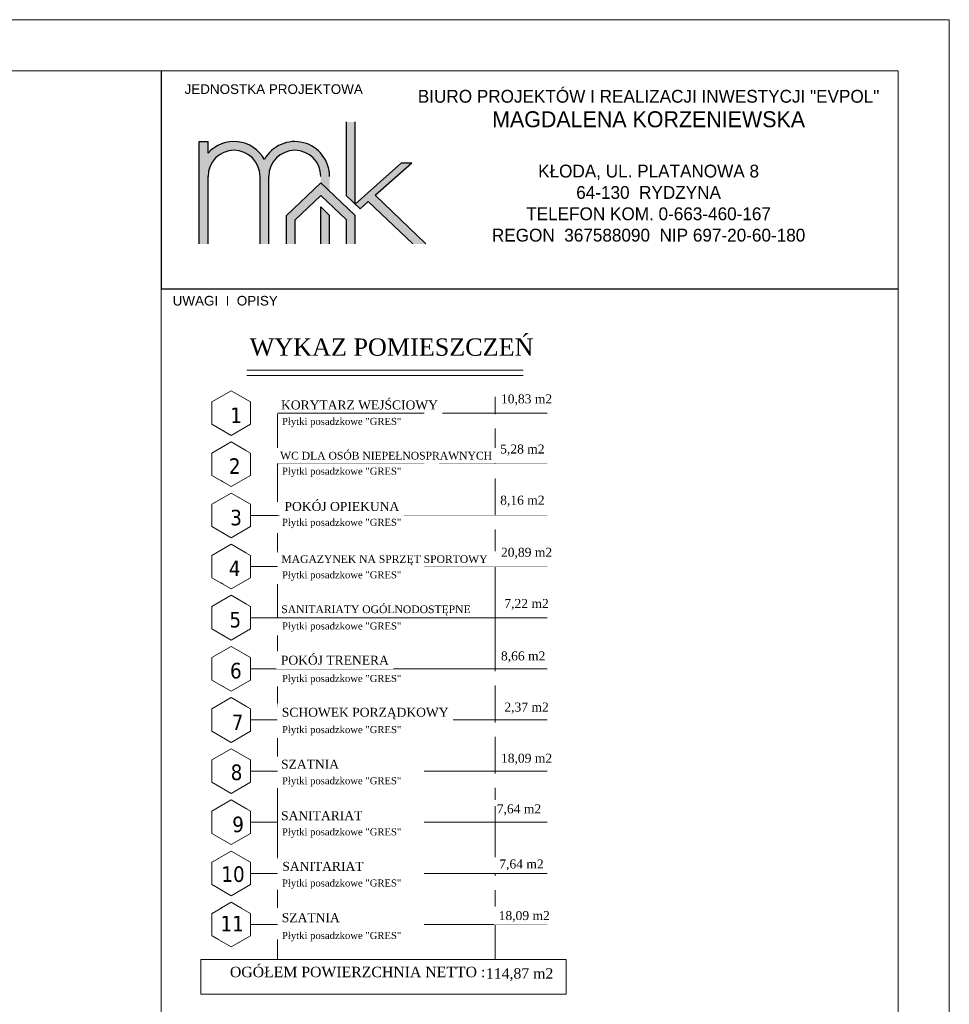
# Model space of a CAD drawing. Header units: millimetres. Extents: x 76855 to 99678, y -15103 to -11972.
# Tile 17 of 28: x 79604 to 81055, y -13538 to -12002. Entities that reach past the tile are written whole.
import ezdxf

# ---------------------------------------------------------------- set-up
doc = ezdxf.new("R2010")
doc.units = ezdxf.units.MM
doc.header["$LTSCALE"] = 100
doc.header["$MEASUREMENT"] = 0
doc.layers.add('! OPISY', color=4, linetype='Continuous')
doc.layers.add('Warstwa4', color=4, linetype='Continuous')
doc.layers.add('!OPSY', color=142, linetype='Continuous', lineweight=18)
doc.layers.add('Wentyl', color=4, linetype='Continuous', lineweight=18)
doc.styles.add('styl2', font='TIMES.TTF', dxfattribs={"height": 150})
doc.styles.add('styl3', font='txt.shx', dxfattribs={"height": 100})
doc.styles.add('styl4', font='TIMES.TTF', dxfattribs={"height": 100})
doc.styles.add('style4', font='TIMES.TTF', dxfattribs={"height": 15})

msp = doc.modelspace()

# ---------------------------------------------------------------- hatches: boundary and pattern name
h = msp.add_hatch(color=256)
h.paths.add_polyline_path([(79884.7, -12351.836), (79884.7, -12192.033), (79898.358, -12192.033), (79898.358, -12210.304, -0.51719898), (79986.412, -12219.948, -0.77390695), (80088.124, -12246.304), (80088.124, -12269.354), (80074.466, -12256.282), (80074.466, -12246.304, 1), (79993.241, -12246.304), (79993.241, -12351.836), (79979.583, -12351.836), (79979.583, -12246.304, 1), (79898.358, -12246.304), (79898.358, -12351.836)])
h.paths.add_polyline_path([(80135.638, -12296.801), (80148.436, -12285.417), (80217.834, -12351.836), (80238.53, -12351.836), (80159.162, -12275.875), (80216.274, -12225.072), (80200.573, -12225.072), (80128.075, -12289.563)])
h.paths.add_polyline_path([(80114.416, -12161.356), (80114.416, -12276.491), (80128.075, -12289.563), (80128.075, -12161.356)])
h.paths.add_polyline_path([(80074.466, -12351.836), (80074.466, -12294.118), (80088.124, -12307.19), (80088.124, -12351.836)])
h = msp.add_hatch(color=256)
h.paths.add_polyline_path([(79884.7, -12351.836), (79884.7, -12192.033), (79898.358, -12192.033), (79898.358, -12210.304, -0.51719898), (79986.412, -12219.948, -0.77390695), (80088.124, -12246.304), (80088.124, -12269.354), (80074.466, -12256.282), (80074.466, -12246.304, 1), (79993.241, -12246.304), (79993.241, -12351.836), (79979.583, -12351.836), (79979.583, -12246.304, 1), (79898.358, -12246.304), (79898.358, -12351.836)])
h.paths.add_polyline_path([(80135.638, -12296.801), (80148.436, -12285.417), (80217.834, -12351.836), (80238.53, -12351.836), (80159.162, -12275.875), (80216.274, -12225.072), (80200.573, -12225.072), (80128.075, -12289.563)])
h.paths.add_polyline_path([(80114.416, -12161.356), (80114.416, -12276.491), (80128.075, -12289.563), (80128.075, -12161.356)])
h.paths.add_polyline_path([(80074.466, -12351.836), (80074.466, -12294.118), (80088.124, -12307.19), (80088.124, -12351.836)])
h = msp.add_hatch(color=256)
h.paths.add_polyline_path([(79884.7, -12351.836), (79884.7, -12192.033), (79898.358, -12192.033), (79898.358, -12210.304, -0.51719898), (79986.412, -12219.948, -0.77390695), (80088.124, -12246.304), (80088.124, -12269.354), (80074.466, -12256.282), (80074.466, -12246.304, 1), (79993.241, -12246.304), (79993.241, -12351.836), (79979.583, -12351.836), (79979.583, -12246.304, 1), (79898.358, -12246.304), (79898.358, -12351.836)])
h.paths.add_polyline_path([(80135.638, -12296.801), (80148.436, -12285.417), (80217.834, -12351.836), (80238.53, -12351.836), (80159.162, -12275.875), (80216.274, -12225.072), (80200.573, -12225.072), (80128.075, -12289.563)])
h.paths.add_polyline_path([(80114.416, -12161.356), (80114.416, -12276.491), (80128.075, -12289.563), (80128.075, -12161.356)])
h.paths.add_polyline_path([(80074.466, -12351.836), (80074.466, -12294.118), (80088.124, -12307.19), (80088.124, -12351.836)])
h = msp.add_hatch(color=256)
h.paths.add_polyline_path([(79884.7, -12351.836), (79884.7, -12192.033), (79898.358, -12192.033), (79898.358, -12210.304, -0.51719898), (79986.412, -12219.948, -0.77390695), (80088.124, -12246.304), (80088.124, -12269.354), (80074.466, -12256.282), (80074.466, -12246.304, 1), (79993.241, -12246.304), (79993.241, -12351.836), (79979.583, -12351.836), (79979.583, -12246.304, 1), (79898.358, -12246.304), (79898.358, -12351.836)])
h.paths.add_polyline_path([(80135.638, -12296.801), (80148.436, -12285.417), (80217.834, -12351.836), (80238.53, -12351.836), (80159.162, -12275.875), (80216.274, -12225.072), (80200.573, -12225.072), (80128.075, -12289.563)])
h.paths.add_polyline_path([(80114.416, -12161.356), (80114.416, -12276.491), (80128.075, -12289.563), (80128.075, -12161.356)])
h.paths.add_polyline_path([(80074.466, -12351.836), (80074.466, -12294.118), (80088.124, -12307.19), (80088.124, -12351.836)])
msp.add_hatch(color=132).paths.add_polyline_path([(80020.856, -12351.836), (80020.856, -12307.59), (80074.466, -12256.282), (80088.124, -12269.354), (80128.075, -12307.59), (80128.075, -12351.836), (80114.416, -12351.836), (80114.416, -12314.326), (80074.466, -12276.091), (80034.515, -12314.326), (80034.515, -12351.836)])
msp.add_hatch(color=132).paths.add_polyline_path([(80020.856, -12351.836), (80020.856, -12307.59), (80074.466, -12256.282), (80088.124, -12269.354), (80128.075, -12307.59), (80128.075, -12351.836), (80114.416, -12351.836), (80114.416, -12314.326), (80074.466, -12276.091), (80034.515, -12314.326), (80034.515, -12351.836)])
msp.add_hatch(color=132).paths.add_polyline_path([(80020.856, -12351.836), (80020.856, -12307.59), (80074.466, -12256.282), (80088.124, -12269.354), (80128.075, -12307.59), (80128.075, -12351.836), (80114.416, -12351.836), (80114.416, -12314.326), (80074.466, -12276.091), (80034.515, -12314.326), (80034.515, -12351.836)])
msp.add_hatch(color=132).paths.add_polyline_path([(80020.856, -12351.836), (80020.856, -12307.59), (80074.466, -12256.282), (80088.124, -12269.354), (80128.075, -12307.59), (80128.075, -12351.836), (80114.416, -12351.836), (80114.416, -12314.326), (80074.466, -12276.091), (80034.515, -12314.326), (80034.515, -12351.836)])

# ---------------------------------------------------------------- linework, layer by layer
at = {"layer": '!OPSY'}
for p, q in [((79959.031, -12548.741), (80390.156, -12548.741)), ((79959.031, -12556.841), (80390.156, -12556.841)), ((80346.605, -12590.59), (80346.605, -12645.19)), ((79964.603, -12615.79), (80006.603, -12615.79)), ((80235.618, -12615.79), (80286.018, -12615.79)), ((80346.605, -12615.79), (80286.018, -12615.79)), ((80346.605, -12615.79), (80427.878, -12615.79)), ((80346.605, -12645.19), (80346.605, -12670.39)), ((80346.605, -12670.39), (80346.605, -12724.99)), ((80346.605, -12670.39), (80346.605, -12724.99)), ((80346.605, -12670.39), (80346.605, -12724.99)), ((79964.603, -12695.59), (80006.603, -12695.59)), ((80235.618, -12695.59), (80286.018, -12695.59)), ((80346.605, -12695.59), (80286.018, -12695.59)), ((80346.605, -12695.59), (80427.878, -12695.59)), ((80006.603, -12775.39), (80006.603, -12750.19)), ((80006.603, -12775.39), (80006.603, -12829.99)), ((80346.605, -12775.39), (80286.018, -12775.39)), ((80346.605, -12775.39), (80427.878, -12775.39)), ((80006.603, -12909.79), (80006.603, -12964.39)), ((80006.603, -12934.99), (80006.603, -12989.59)), ((80006.603, -12934.99), (80006.603, -12976.99)), ((80006.603, -12989.59), (80006.603, -13044.19)), ((80006.603, -13014.79), (80006.603, -12989.59)), ((80346.605, -12989.59), (80346.605, -13044.19)), ((80346.605, -12989.59), (80346.605, -13044.19)), ((80346.605, -12989.59), (80346.605, -13044.19)), ((80346.605, -12989.59), (80346.605, -13044.19)), ((80006.603, -13014.79), (80006.603, -13056.79)), ((80006.603, -13014.79), (80006.603, -13069.39)), ((80346.605, -13014.79), (80286.018, -13014.79)), ((80346.605, -13014.79), (80346.605, -13069.39)), ((80346.605, -13014.79), (80346.605, -13056.79)), ((80346.605, -13014.79), (80427.878, -13014.79)), ((80006.603, -13069.39), (80006.603, -13123.99)), ((80006.603, -13094.59), (80006.603, -13069.39)), ((80346.605, -13069.39), (80346.605, -13123.99)), ((80346.605, -13069.39), (80346.605, -13123.99)), ((80346.605, -13069.39), (80346.605, -13123.99)), ((80346.605, -13069.39), (80346.605, -13123.99)), ((80006.603, -13094.59), (80235.618, -13094.59)), ((80006.603, -13094.59), (80006.603, -13136.59)), ((80346.605, -13094.59), (80286.018, -13094.59)), ((80346.605, -13094.59), (80346.605, -13136.59)), ((80346.605, -13094.59), (80346.605, -13149.19)), ((80346.605, -13094.59), (80427.878, -13094.59)), ((80346.605, -13149.19), (80346.605, -13174.39)), ((80346.605, -13149.19), (80346.605, -13174.39)), ((80006.603, -13174.39), (80235.618, -13174.39)), ((80346.605, -13174.39), (80286.018, -13174.39)), ((80346.605, -13174.39), (80346.605, -13228.99)), ((80346.605, -13174.39), (80427.878, -13174.39)), ((80006.603, -13228.99), (80006.603, -13283.59)), ((80006.603, -13254.19), (80006.603, -13296.19)), ((80006.603, -13254.19), (80006.603, -13308.79)), ((80006.603, -13333.99), (80006.603, -13308.79)), ((80006.603, -13308.79), (80006.603, -13363.39)), ((80346.605, -13308.79), (80346.605, -13363.39)), ((80346.605, -13308.79), (80346.605, -13363.39)), ((80346.605, -13308.79), (80346.605, -13363.39)), ((80346.605, -13308.79), (80346.605, -13363.39)), ((80006.603, -13333.99), (80006.603, -13375.99)), ((80346.605, -13333.99), (80346.605, -13375.99)), ((80346.605, -13333.99), (80346.605, -13388.59)), ((80006.603, -13522.187), (80006.603, -13522.453))]:
    msp.add_line(p, q, dxfattribs=at)
msp.add_lwpolyline([(79887.376, -13468.39), (80457.372, -13468.39), (80457.372, -13522.187), (79887.376, -13522.187)], close=True, dxfattribs=at)
for p, q in [((80114.416, -12276.491), (80114.416, -12161.356)), ((80114.416, -12276.491), (80114.416, -12161.356)), ((80114.416, -12276.491), (80114.416, -12161.356)), ((80114.416, -12276.491), (80114.416, -12161.356)), ((80128.075, -12289.563), (80128.075, -12161.356)), ((80128.075, -12289.563), (80128.075, -12161.356)), ((80128.075, -12289.563), (80128.075, -12161.356)), ((80128.075, -12289.563), (80128.075, -12161.356)), ((79884.7, -12351.836), (79884.7, -12192.033)), ((79884.7, -12192.033), (79898.358, -12192.033)), ((79884.7, -12351.836), (79884.7, -12192.033)), ((79884.7, -12192.033), (79898.358, -12192.033)), ((79884.7, -12192.033), (79898.358, -12192.033)), ((79884.7, -12351.836), (79884.7, -12192.033)), ((79884.7, -12192.033), (79898.358, -12192.033)), ((79884.7, -12351.836), (79884.7, -12192.033)), ((79898.358, -12210.304), (79898.358, -12192.033)), ((79898.358, -12210.304), (79898.358, -12192.033)), ((79898.358, -12210.304), (79898.358, -12192.033)), ((79898.358, -12210.304), (79898.358, -12192.033)), ((80128.075, -12289.563), (80200.573, -12225.072)), ((80128.075, -12289.563), (80200.573, -12225.072)), ((80128.075, -12289.563), (80200.573, -12225.072)), ((80128.075, -12289.563), (80200.573, -12225.072)), ((80159.162, -12275.875), (80216.274, -12225.072)), ((80159.162, -12275.875), (80216.274, -12225.072)), ((80159.162, -12275.875), (80216.274, -12225.072)), ((80159.162, -12275.875), (80216.274, -12225.072)), ((80200.573, -12225.072), (80216.274, -12225.072)), ((80200.573, -12225.072), (80216.274, -12225.072)), ((80200.573, -12225.072), (80216.274, -12225.072)), ((80200.573, -12225.072), (80216.274, -12225.072)), ((79898.358, -12351.836), (79898.358, -12246.304)), ((79898.358, -12351.836), (79898.358, -12246.304)), ((79898.358, -12351.836), (79898.358, -12246.304)), ((79898.358, -12351.836), (79898.358, -12246.304)), ((79979.583, -12351.836), (79979.583, -12246.304)), ((79979.583, -12351.836), (79979.583, -12246.304)), ((79979.583, -12351.836), (79979.583, -12246.304)), ((79979.583, -12351.836), (79979.583, -12246.304)), ((79993.241, -12351.836), (79993.241, -12246.304)), ((79993.241, -12351.836), (79993.241, -12246.304)), ((79993.241, -12351.836), (79993.241, -12246.304)), ((79993.241, -12351.836), (79993.241, -12246.304)), ((80114.416, -12276.491), (80135.638, -12296.801)), ((80114.416, -12276.491), (80135.638, -12296.801)), ((80114.416, -12276.491), (80135.638, -12296.801)), ((80114.416, -12276.491), (80135.638, -12296.801)), ((80135.638, -12296.801), (80148.436, -12285.417)), ((80135.638, -12296.801), (80148.436, -12285.417)), ((80135.638, -12296.801), (80148.436, -12285.417)), ((80135.638, -12296.801), (80148.436, -12285.417)), ((80148.436, -12285.417), (80217.834, -12351.836)), ((80148.436, -12285.417), (80217.834, -12351.836)), ((80148.436, -12285.417), (80217.834, -12351.836)), ((80148.436, -12285.417), (80217.834, -12351.836)), ((80159.162, -12275.875), (80238.53, -12351.836)), ((80159.162, -12275.875), (80238.53, -12351.836)), ((80159.162, -12275.875), (80238.53, -12351.836)), ((80159.162, -12275.875), (80238.53, -12351.836)), ((80074.466, -12351.836), (80074.466, -12294.118)), ((80074.466, -12294.118), (80088.124, -12307.19)), ((80074.466, -12351.836), (80074.466, -12294.118)), ((80074.466, -12294.118), (80088.124, -12307.19)), ((80074.466, -12294.118), (80088.124, -12307.19)), ((80074.466, -12351.836), (80074.466, -12294.118)), ((80074.466, -12294.118), (80088.124, -12307.19)), ((80074.466, -12351.836), (80074.466, -12294.118)), ((80088.124, -12351.836), (80088.124, -12307.19)), ((80088.124, -12351.836), (80088.124, -12307.19)), ((80088.124, -12351.836), (80088.124, -12307.19)), ((80088.124, -12351.836), (80088.124, -12307.19))]:
    msp.add_line(p, q)
at = {"color": 132}
for p, q in [((80074.466, -12256.282), (80020.856, -12307.59)), ((80074.466, -12256.282), (80020.856, -12307.59)), ((80074.466, -12256.282), (80020.856, -12307.59)), ((80074.466, -12256.282), (80020.856, -12307.59)), ((80074.466, -12256.282), (80128.075, -12307.59)), ((80074.466, -12256.282), (80128.075, -12307.59)), ((80074.466, -12256.282), (80128.075, -12307.59)), ((80074.466, -12256.282), (80128.075, -12307.59)), ((80074.466, -12276.091), (80034.515, -12314.326)), ((80074.466, -12276.091), (80034.515, -12314.326)), ((80074.466, -12276.091), (80034.515, -12314.326)), ((80074.466, -12276.091), (80034.515, -12314.326)), ((80074.466, -12276.091), (80114.416, -12314.326)), ((80074.466, -12276.091), (80114.416, -12314.326)), ((80074.466, -12276.091), (80114.416, -12314.326)), ((80074.466, -12276.091), (80114.416, -12314.326)), ((80020.856, -12351.836), (80020.856, -12307.59)), ((80020.856, -12351.836), (80020.856, -12307.59)), ((80020.856, -12351.836), (80020.856, -12307.59)), ((80020.856, -12351.836), (80020.856, -12307.59)), ((80034.515, -12351.836), (80034.515, -12314.326)), ((80034.515, -12351.836), (80034.515, -12314.326)), ((80034.515, -12351.836), (80034.515, -12314.326)), ((80034.515, -12351.836), (80034.515, -12314.326)), ((80114.416, -12351.836), (80114.416, -12314.326)), ((80114.416, -12351.836), (80114.416, -12314.326)), ((80114.416, -12351.836), (80114.416, -12314.326)), ((80114.416, -12351.836), (80114.416, -12314.326)), ((80128.075, -12351.836), (80128.075, -12307.59)), ((80128.075, -12351.836), (80128.075, -12307.59)), ((80128.075, -12351.836), (80128.075, -12307.59)), ((80128.075, -12351.836), (80128.075, -12307.59))]:
    msp.add_line(p, q, dxfattribs=at)
for centre, radius, start, end in [((79938.971, -12246.304), 54.271, 29.053853, 138.445689), ((79938.971, -12246.304), 54.271, 29.053853, 138.445689), ((79938.971, -12246.304), 54.271, 29.053853, 138.445689), ((79938.971, -12246.304), 54.271, 29.053853, 138.445689), ((80033.853, -12246.304), 54.271, 0, 150.946147), ((80033.853, -12246.304), 54.271, 0, 150.946147), ((80033.853, -12246.304), 54.271, 0, 150.946147), ((80033.853, -12246.304), 54.271, 0, 150.946147), ((79938.971, -12246.304), 40.612, 0, 180), ((79938.971, -12246.304), 40.612, 0, 180), ((79938.971, -12246.304), 40.612, 0, 180), ((79938.971, -12246.304), 40.612, 0, 180), ((80033.853, -12246.304), 40.612, 0, 180), ((80033.853, -12246.304), 40.612, 0, 180), ((80033.853, -12246.304), 40.612, 0, 180), ((80033.853, -12246.304), 40.612, 0, 180)]:
    msp.add_arc(centre, radius, start, end)
at = {"layer": 'Warstwa4'}
for p, q in [((79825.458, -12081.768), (79825.458, -12421.768)), ((79825.458, -12081.768), (79825.458, -12421.768)), ((79825.458, -12081.768), (79825.458, -12421.768)), ((79825.458, -12081.768), (79825.458, -12421.768)), ((79825.458, -12421.768), (80975.458, -12421.768)), ((79825.458, -12421.768), (80975.458, -12421.768)), ((79825.458, -12421.768), (80975.458, -12421.768)), ((79825.458, -12421.768), (80975.458, -12421.768)), ((79825.458, -12421.768), (80975.458, -12421.768)), ((79825.458, -12421.768), (80975.458, -12421.768))]:
    msp.add_line(p, q, dxfattribs=at)
at = {"layer": 'Wentyl'}
msp.add_line((81055.458, -14971.874), (81055.458, -12001.874), dxfattribs=at)
for points in [[(76855.458, -14971.874), (81055.458, -14971.874), (81055.458, -12001.874), (76855.458, -12001.874)], [(77085.458, -12081.874), (80975.458, -12081.874), (80975.458, -14891.874), (77085.458, -14891.874)], [(79825.458, -14291.874), (80975.458, -14291.874), (80975.458, -12081.768), (79825.458, -12081.768)]]:
    msp.add_lwpolyline(points, close=True, dxfattribs=at)

# ---------------------------------------------------------------- texts
at = {"layer": '! OPISY', "insert": (79861.775, -12102.733), "char_height": 15, "width": 470.4602, "attachment_point": 1, "style": 'styl3'}
msp.add_mtext('{\\fArial CE|b0|i0|c238|p34;JEDNOSTKA PROJEKTOWA}', dxfattribs=at)
msp.add_mtext('{\\fArial CE|b0|i0|c238|p34;JEDNOSTKA PROJEKTOWA}', dxfattribs=at)
msp.add_mtext('{\\fArial CE|b0|i0|c238|p34;JEDNOSTKA PROJEKTOWA}', dxfattribs=at)
msp.add_mtext('{\\fArial CE|b0|i0|c238|p34;JEDNOSTKA PROJEKTOWA}', dxfattribs=at)
at = {"layer": '! OPISY', "insert": (80087.583, -12111.387), "char_height": 25, "width": 996.9537, "attachment_point": 1}
msp.add_mtext('\\pxqc;{\\fEras Light ITC|b0|i0|c0|p34;\\H0.8x;BIURO PROJEKTÓW I REALIZACJI INWESTYCJI "EVPOL"\\P\\fEras Medium ITC|b0|i0|c0|p34;\\H1.25x;MAGDALENA KORZENIEWSKA\\P\\fEras Light ITC|b1|i0|c0|p34;\\P\\fEras Light ITC|b0|i0|c0|p34;\\H0.8x;KŁODA, UL. PLATANOWA 8\\P64-130  RYDZYNA\\PTELEFON KOM. 0-663-460-167\\PREGON  367588090  NIP 697-20-60-180}', dxfattribs=at)
msp.add_mtext('\\pxqc;{\\fEras Light ITC|b0|i0|c0|p34;\\H0.8x;BIURO PROJEKTÓW I REALIZACJI INWESTYCJI "EVPOL"\\P\\fEras Medium ITC|b0|i0|c0|p34;\\H1.25x;MAGDALENA KORZENIEWSKA\\P\\fEras Light ITC|b1|i0|c0|p34;\\P\\fEras Light ITC|b0|i0|c0|p34;\\H0.8x;KŁODA, UL. PLATANOWA 8\\P64-130  RYDZYNA\\PTELEFON KOM. 0-663-460-167\\PREGON  367588090  NIP 697-20-60-180}', dxfattribs=at)
msp.add_mtext('\\pxqc;{\\fEras Light ITC|b0|i0|c0|p34;\\H0.8x;BIURO PROJEKTÓW I REALIZACJI INWESTYCJI "EVPOL"\\P\\fEras Medium ITC|b0|i0|c0|p34;\\H1.25x;MAGDALENA KORZENIEWSKA\\P\\fEras Light ITC|b1|i0|c0|p34;\\P\\fEras Light ITC|b0|i0|c0|p34;\\H0.8x;KŁODA, UL. PLATANOWA 8\\P64-130  RYDZYNA\\PTELEFON KOM. 0-663-460-167\\PREGON  367588090  NIP 697-20-60-180}', dxfattribs=at)
msp.add_mtext('\\pxqc;{\\fEras Light ITC|b0|i0|c0|p34;\\H0.8x;BIURO PROJEKTÓW I REALIZACJI INWESTYCJI "EVPOL"\\P\\fEras Medium ITC|b0|i0|c0|p34;\\H1.25x;MAGDALENA KORZENIEWSKA\\P\\fEras Light ITC|b1|i0|c0|p34;\\P\\fEras Light ITC|b0|i0|c0|p34;\\H0.8x;KŁODA, UL. PLATANOWA 8\\P64-130  RYDZYNA\\PTELEFON KOM. 0-663-460-167\\PREGON  367588090  NIP 697-20-60-180}', dxfattribs=at)
at = {"layer": '!OPSY', "insert": (79963.429, -12499.193), "char_height": 27, "width": 1079.12115, "attachment_point": 1, "style": 'styl2'}
msp.add_mtext('{\\fTimes New Roman|b0|i0|c238|p18;WYKAZ POMIESZCZEŃ }', dxfattribs=at)
at = {"layer": '!OPSY', "char_height": 16.29936, "attachment_point": 4, "style": 'style4'}
for s, insert in [('{\\fTimes New Roman|b0|i0|c238|p18;OGÓŁEM POWIERZCHNIA NETTO :}', (79932.555, -13487.997)), ('{\\fTimes New Roman|b0|i0|c238|p18;114,87 m2}', (80332.019, -13492.068))]:
    msp.add_mtext(s, dxfattribs=dict(at, insert=insert))
at = {"layer": 'Warstwa4', "insert": (79843.205, -12432.87), "char_height": 15, "width": 470.4602, "attachment_point": 1, "style": 'styl3'}
msp.add_mtext('{\\fArial|b0|i0|c238|p34;UWAGI  I  OPISY}', dxfattribs=at)

# ---------------------------------------------------------------- next in the draw order: texts
at = {"layer": '!OPSY', "char_height": 14, "attachment_point": 4, "style": 'style4', "bg_fill": 2}
for s, insert in [('{\\fTimes New Roman|b0|i0|c238|p18;10,83 m2}', (80355.644, -12595.189)), ('{\\fTimes New Roman|b0|i0|c238|p18;20,89 m2}', (80355.644, -12834.589)), ('{\\fTimes New Roman|b0|i0|c238|p18; 2,37 m2}', (80355.644, -13076.089)), ('{\\fTimes New Roman|b0|i0|c238|p18;SZATNIA}', (80012.418, -13163.715)), ('{\\fTimes New Roman|b0|i0|c238|p18;18,09 m2}', (80355.644, -13155.889))]:
    msp.add_mtext(s, dxfattribs=dict(at, insert=insert))
at = {"layer": '!OPSY', "attachment_point": 1, "bg_fill": 2}
for s, insert, char_height, width, style in [('{\\fTahoma|b0|i0|c238|p34;1}', (79933.075, -12607.01), 24.29706, 315.77635, 'styl4'), ('{\\fTahoma|b0|i0|c238|p34;2}', (79930.893, -12686.266), 24.29706, 315.77635, 'styl4'), ('{\\fTahoma|b0|i0|c238|p34;3}', (79933.075, -12766.61), 24.29706, 315.77635, 'styl4'), ('{\\fTimes New Roman|b0|i0|c238|p18;Płytki posadzkowe "GRES"}', (80013.858, -12862.578), 11, 552.46141, 'styl2'), ('{\\fTahoma|b0|i0|c238|p34;5}', (79931.811, -12925.935), 24.29706, 315.77635, 'styl4'), ('{\\fTahoma|b0|i0|c238|p34;6}', (79932.688, -13005.461), 24.29706, 315.77635, 'styl4'), ('{\\fTimes New Roman|b0|i0|c238|p18;Płytki posadzkowe "GRES"}', (80013.858, -13263.678), 11, 552.46141, 'styl2'), ('{\\fTimes New Roman|b0|i0|c238|p18;Płytki posadzkowe "GRES"}', (80013.858, -13425.378), 11, 552.46141, 'styl2')]:
    msp.add_mtext(s, dxfattribs=dict(at, insert=insert, char_height=char_height, width=width, style=style))

# ---------------------------------------------------------------- next in the draw order: linework, layer by layer
at = {"layer": '!OPSY'}
for p, q in [((80006.603, -12615.79), (80006.603, -12590.59)), ((80006.603, -12615.79), (80006.603, -12670.39)), ((80006.603, -12670.39), (80006.603, -12750.19)), ((80006.603, -12695.59), (80006.603, -12670.39)), ((80346.605, -12670.39), (80346.605, -12829.99)), ((80006.603, -12695.59), (80235.618, -12695.59)), ((79964.603, -12775.39), (80006.603, -12775.39)), ((80006.603, -12775.39), (80235.618, -12775.39)), ((80235.618, -12775.39), (80286.018, -12775.39)), ((80006.603, -12855.19), (80006.603, -12829.99)), ((80006.603, -12829.99), (80006.603, -12884.59)), ((80346.605, -12829.99), (80346.605, -12884.59)), ((80006.603, -12855.19), (80235.618, -12855.19)), ((80006.603, -12855.19), (80006.603, -12897.19)), ((80346.605, -12855.19), (80286.018, -12855.19)), ((80346.605, -12855.19), (80427.878, -12855.19)), ((79964.603, -13014.79), (80006.603, -13014.79)), ((80006.603, -13014.79), (80235.618, -13014.79)), ((80235.618, -13014.79), (80286.018, -13014.79)), ((80006.603, -13094.59), (80006.603, -13149.19)), ((80006.603, -13149.19), (80006.603, -13203.79)), ((80006.603, -13174.39), (80006.603, -13149.19)), ((80006.603, -13149.19), (80006.603, -13203.79)), ((80006.603, -13174.39), (80006.603, -13149.19)), ((80006.603, -13174.39), (80006.603, -13216.39)), ((80006.603, -13174.39), (80006.603, -13216.39)), ((80346.605, -13228.99), (80346.605, -13283.59)), ((80346.605, -13228.99), (80346.605, -13283.59)), ((80346.605, -13228.99), (80346.605, -13283.59)), ((80346.605, -13228.99), (80346.605, -13283.59)), ((80006.603, -13254.19), (80235.618, -13254.19)), ((80006.603, -13254.19), (80235.618, -13254.19)), ((80346.605, -13254.19), (80286.018, -13254.19)), ((80346.605, -13254.19), (80286.018, -13254.19)), ((80346.605, -13254.19), (80286.018, -13254.19)), ((80346.605, -13254.19), (80346.605, -13308.79)), ((80346.605, -13254.19), (80346.605, -13296.19)), ((80346.605, -13254.19), (80346.605, -13308.79)), ((80346.605, -13254.19), (80346.605, -13296.19)), ((80346.605, -13254.19), (80427.878, -13254.19)), ((80346.605, -13254.19), (80427.878, -13254.19)), ((80346.605, -13254.19), (80427.878, -13254.19)), ((80346.605, -13388.59), (80346.605, -13443.19)), ((80346.605, -13388.59), (80346.605, -13443.19)), ((80346.605, -13388.59), (80346.605, -13443.19)), ((80346.605, -13388.59), (80346.605, -13443.19)), ((80006.603, -13413.79), (80235.618, -13413.79)), ((80346.605, -13413.79), (80286.018, -13413.79)), ((80346.605, -13413.79), (80346.605, -13468.39)), ((80346.605, -13413.79), (80346.605, -13455.79)), ((80346.605, -13413.79), (80427.878, -13413.79))]:
    msp.add_line(p, q, dxfattribs=at)
for points in [[(79934.345, -12650.73), (79964.603, -12633.26), (79964.603, -12598.32), (79934.345, -12580.85), (79904.086, -12598.32), (79904.086, -12633.26)], [(79934.345, -12730.53), (79964.603, -12713.06), (79964.603, -12678.12), (79934.345, -12660.65), (79904.086, -12678.12), (79904.086, -12713.06)], [(79934.345, -12810.33), (79964.603, -12792.86), (79964.603, -12757.92), (79934.345, -12740.45), (79904.086, -12757.92), (79904.086, -12792.86)], [(79934.345, -12969.93), (79964.603, -12952.46), (79964.603, -12917.52), (79934.345, -12900.05), (79904.086, -12917.52), (79904.086, -12952.46)], [(79934.345, -13049.73), (79964.603, -13032.26), (79964.603, -12997.32), (79934.345, -12979.85), (79904.086, -12997.32), (79904.086, -13032.26)]]:
    msp.add_lwpolyline(points, close=True, dxfattribs=at)

# ---------------------------------------------------------------- next in the draw order: texts
at = {"layer": '!OPSY', "insert": (80013.858, -12942.378), "char_height": 11, "width": 552.46141, "attachment_point": 1, "style": 'styl2', "bg_fill": 2}
msp.add_mtext('{\\fTimes New Roman|b0|i0|c238|p18;Płytki posadzkowe "GRES"}', dxfattribs=at)

# ---------------------------------------------------------------- next in the draw order: linework, layer by layer
at = {"layer": '!OPSY'}
msp.add_line((80006.603, -12934.99), (80235.618, -12934.99), dxfattribs=at)

# ---------------------------------------------------------------- next in the draw order: texts
at = {"layer": '!OPSY', "char_height": 14, "attachment_point": 4, "style": 'style4', "bg_fill": 2}
for s, insert in [('{\\fTimes New Roman|b0|i0|c238|p18;KORYTARZ WEJŚCIOWY}', (80012.343, -12603.178)), ('{\\fTimes New Roman|b0|i0|c238|p18;POKÓJ OPIEKUNA}', (80017.72, -12761.492)), ('{\\fTimes New Roman|b0|i0|c238|p18;8,16 m2}', (80354.421, -12753.248)), ('{\\fTimes New Roman|b0|i0|c238|p18;POKÓJ TRENERA}', (80012.045, -13001.372)), ('{\\fTimes New Roman|b0|i0|c238|p18;7,64 m2}', (80349.065, -13234.904)), ('{\\fTimes New Roman|b0|i0|c238|p18;SANITARIAT }', (80012.418, -13244.055)), ('{\\fTimes New Roman|b0|i0|c238|p18;SZATNIA}', (80013.535, -13403.247)), ('{\\fTimes New Roman|b0|i0|c238|p18;18,09 m2}', (80352.025, -13401.444))]:
    msp.add_mtext(s, dxfattribs=dict(at, insert=insert))
at = {"layer": '!OPSY', "bg_fill": 2}
for s, insert, char_height, width, attachment_point, style in [('{\\fTimes New Roman|b0|i0|c238|p18; WC DLA OSÓB NIEPEŁNOSPRAWNYCH}', (80006.393, -12682.288), 12, 597.71341, 4, 'style4'), ('{\\fTahoma|b0|i0|c238|p34;7}', (79935.318, -13086.073), 24.29706, 315.77635, 1, 'styl4')]:
    msp.add_mtext(s, dxfattribs=dict(at, insert=insert, char_height=char_height, width=width, attachment_point=attachment_point, style=style))

# ---------------------------------------------------------------- next in the draw order: linework, layer by layer
at = {"layer": '!OPSY'}
for p, q in [((80006.603, -12615.79), (80235.618, -12615.79)), ((79964.603, -13094.59), (80006.603, -13094.59)), ((80235.618, -13094.59), (80286.018, -13094.59)), ((80006.603, -13174.39), (80006.603, -13228.99)), ((80006.603, -13174.39), (80006.603, -13228.99)), ((80006.603, -13254.19), (80006.603, -13228.99)), ((80346.605, -13228.99), (80346.605, -13283.59)), ((80346.605, -13228.99), (80346.605, -13283.59)), ((80346.605, -13228.99), (80346.605, -13283.59)), ((80346.605, -13228.99), (80346.605, -13283.59)), ((80346.605, -13254.19), (80346.605, -13296.19)), ((80006.603, -13333.99), (80006.603, -13388.59)), ((80006.603, -13413.79), (80006.603, -13388.59)), ((80006.603, -13388.59), (80006.603, -13443.19)), ((80006.603, -13413.79), (80006.603, -13468.39)), ((80006.603, -13413.79), (80006.603, -13455.79))]:
    msp.add_line(p, q, dxfattribs=at)
msp.add_lwpolyline([(79934.345, -13129.53), (79964.603, -13112.06), (79964.603, -13077.12), (79934.345, -13059.65), (79904.086, -13077.12), (79904.086, -13112.06)], close=True, dxfattribs=at)

# ---------------------------------------------------------------- next in the draw order: texts
at = {"layer": '!OPSY', "insert": (80354.421, -12673.448), "char_height": 14, "attachment_point": 4, "style": 'style4', "bg_fill": 2}
msp.add_mtext('{\\fTimes New Roman|b0|i0|c238|p18;5,28 m2}', dxfattribs=at)
at = {"layer": '!OPSY', "bg_fill": 2}
for s, insert, char_height, width, attachment_point, style in [('{\\fTimes New Roman|b0|i0|c238|p18;Płytki posadzkowe "GRES"}', (80013.858, -12700.878), 11, 552.46141, 1, 'styl2'), ('{\\fTimes New Roman|b0|i0|c238|p18;Płytki posadzkowe "GRES"}', (80013.858, -12780.678), 11, 552.46141, 1, 'styl2'), ('{\\fTimes New Roman|b0|i0|c238|p18;SANITARIATY OGÓLNODOSTĘPNE}', (80012.746, -12923.676), 12, 330.10137, 4, 'style4'), ('{\\fTimes New Roman|b0|i0|c238|p18;Płytki posadzkowe "GRES"}', (80013.858, -13024.278), 11, 552.46141, 1, 'styl2')]:
    msp.add_mtext(s, dxfattribs=dict(at, insert=insert, char_height=char_height, width=width, attachment_point=attachment_point, style=style))

# ---------------------------------------------------------------- next in the draw order: linework, layer by layer
at = {"layer": '!OPSY'}
for p, q in [((80006.603, -12855.19), (80006.603, -12909.79)), ((80006.603, -12934.99), (80006.603, -12909.79)), ((79964.603, -12934.99), (80006.603, -12934.99)), ((80235.618, -12934.99), (80286.018, -12934.99))]:
    msp.add_line(p, q, dxfattribs=at)

# ---------------------------------------------------------------- next in the draw order: texts
at = {"layer": '!OPSY', "attachment_point": 1, "bg_fill": 2}
for s, insert, char_height, width, style in [('{\\fTimes New Roman|b0|i0|c238|p18;Płytki posadzkowe "GRES"}', (80013.858, -12623.178), 11, 552.46141, 'styl2'), ('{\\fTahoma|b0|i0|c238|p34;8}', (79933.754, -13164.106), 24.29706, 315.77635, 'styl4'), ('{\\fTahoma|b0|i0|c238|p34;9}', (79936.206, -13245.41), 24.29706, 315.77635, 'styl4'), ('{\\fTimes New Roman|b0|i0|c238|p18;Płytki posadzkowe "GRES"}', (80013.858, -13343.478), 11, 552.46141, 'styl2'), ('{\\fTahoma|b0|i0|c238|p34;11}', (79917.84, -13400.226), 24.29706, 315.77635, 'styl4')]:
    msp.add_mtext(s, dxfattribs=dict(at, insert=insert, char_height=char_height, width=width, style=style))
at = {"layer": '!OPSY', "char_height": 14, "attachment_point": 4, "style": 'style4', "bg_fill": 2}
for s, insert in [('{\\fTimes New Roman|b0|i0|c238|p18; 7,22 m2}', (80355.644, -12914.389)), ('{\\fTimes New Roman|b0|i0|c238|p18;SCHOWEK PORZĄDKOWY}', (80013.582, -13084.687))]:
    msp.add_mtext(s, dxfattribs=dict(at, insert=insert))

# ---------------------------------------------------------------- next in the draw order: linework, layer by layer
at = {"layer": '!OPSY'}
for p, q in [((80346.605, -12884.59), (80346.605, -12909.79)), ((80346.605, -12909.79), (80346.605, -12964.39)), ((80346.605, -12909.79), (80346.605, -12964.39)), ((80346.605, -12909.79), (80346.605, -12964.39)), ((80346.605, -12909.79), (80346.605, -12964.39)), ((80346.605, -12934.99), (80286.018, -12934.99)), ((80346.605, -12934.99), (80346.605, -12976.99)), ((80346.605, -12934.99), (80346.605, -12989.59)), ((80346.605, -12934.99), (80427.878, -12934.99)), ((79964.603, -13174.39), (80006.603, -13174.39)), ((80235.618, -13174.39), (80286.018, -13174.39)), ((80006.603, -13254.19), (80006.603, -13228.99)), ((80006.603, -13228.99), (80006.603, -13283.59)), ((79964.603, -13254.19), (80006.603, -13254.19)), ((80006.603, -13254.19), (80006.603, -13296.19)), ((80235.618, -13254.19), (80286.018, -13254.19)), ((80235.618, -13254.19), (80286.018, -13254.19)), ((80235.618, -13254.19), (80286.018, -13254.19)), ((80006.603, -13333.99), (80235.618, -13333.99)), ((80346.605, -13333.99), (80286.018, -13333.99)), ((79964.603, -13413.79), (80006.603, -13413.79)), ((80235.618, -13413.79), (80286.018, -13413.79))]:
    msp.add_line(p, q, dxfattribs=at)
for points in [[(79934.345, -13209.33), (79964.603, -13191.86), (79964.603, -13156.92), (79934.345, -13139.45), (79904.086, -13156.92), (79904.086, -13191.86)], [(79934.345, -13289.13), (79964.603, -13271.66), (79964.603, -13236.72), (79934.345, -13219.25), (79904.086, -13236.72), (79904.086, -13271.66)], [(79934.345, -13448.73), (79964.603, -13431.26), (79964.603, -13396.32), (79934.345, -13378.85), (79904.086, -13396.32), (79904.086, -13431.26)]]:
    msp.add_lwpolyline(points, close=True, dxfattribs=at)

# ---------------------------------------------------------------- next in the draw order: texts
at = {"layer": '!OPSY', "attachment_point": 1, "bg_fill": 2}
for s, insert, char_height, width, style in [('{\\fTahoma|b0|i0|c238|p34;4}', (79930.893, -12845.866), 24.29706, 315.77635, 'styl4'), ('{\\fTimes New Roman|b0|i0|c238|p18;Płytki posadzkowe "GRES"}', (80013.858, -13104.078), 11, 552.46141, 'styl2')]:
    msp.add_mtext(s, dxfattribs=dict(at, insert=insert, char_height=char_height, width=width, style=style))

# ---------------------------------------------------------------- next in the draw order: linework, layer by layer
at = {"layer": '!OPSY'}
for p, q in [((79964.603, -12855.19), (80006.603, -12855.19)), ((80235.618, -12855.19), (80286.018, -12855.19))]:
    msp.add_line(p, q, dxfattribs=at)
msp.add_lwpolyline([(79934.345, -12890.13), (79964.603, -12872.66), (79964.603, -12837.72), (79934.345, -12820.25), (79904.086, -12837.72), (79904.086, -12872.66)], close=True, dxfattribs=at)

# ---------------------------------------------------------------- next in the draw order: texts
at = {"layer": '!OPSY', "char_height": 14, "attachment_point": 4, "style": 'style4', "bg_fill": 2}
for s, insert in [('{\\fTimes New Roman|b0|i0|c238|p18;8,66 m2}', (80355.644, -12996.289)), ('{\\fTimes New Roman|b0|i0|c238|p18;7,64 m2}', (80353.012, -13320.938))]:
    msp.add_mtext(s, dxfattribs=dict(at, insert=insert))
at = {"layer": '!OPSY', "attachment_point": 1, "bg_fill": 2}
for s, insert, char_height, width, style in [('{\\fTimes New Roman|b0|i0|c238|p18;Płytki posadzkowe "GRES"}', (80013.858, -13183.878), 11, 552.46141, 'styl2'), ('{\\fTahoma|b0|i0|c238|p34;10}', (79919.161, -13322.979), 24.29706, 315.77635, 'styl4')]:
    msp.add_mtext(s, dxfattribs=dict(at, insert=insert, char_height=char_height, width=width, style=style))

# ---------------------------------------------------------------- next in the draw order: linework, layer by layer
at = {"layer": '!OPSY'}
for p, q in [((80006.603, -13254.19), (80006.603, -13308.79)), ((80346.605, -13254.19), (80346.605, -13308.79)), ((79964.603, -13333.99), (80006.603, -13333.99)), ((80235.618, -13333.99), (80286.018, -13333.99)), ((80346.605, -13333.99), (80427.878, -13333.99))]:
    msp.add_line(p, q, dxfattribs=at)
msp.add_lwpolyline([(79934.345, -13368.93), (79964.603, -13351.46), (79964.603, -13316.52), (79934.345, -13299.05), (79904.086, -13316.52), (79904.086, -13351.46)], close=True, dxfattribs=at)

# ---------------------------------------------------------------- next in the draw order: texts
at = {"layer": '!OPSY', "insert": (80012.939, -12845.302), "char_height": 12, "width": 597.71341, "attachment_point": 4, "style": 'style4', "bg_fill": 2}
msp.add_mtext('{\\fTimes New Roman|b0|i0|c238|p18;MAGAZYNEK NA SPRZĘT SPORTOWY}', dxfattribs=at)

# ---------------------------------------------------------------- next in the draw order: texts
at = {"layer": '!OPSY', "insert": (80014.28, -13323.11), "char_height": 14, "attachment_point": 4, "style": 'style4', "bg_fill": 2}
msp.add_mtext('{\\fTimes New Roman|b0|i0|c238|p18;SANITARIAT }', dxfattribs=at)

doc.saveas('drawing.dxf')
